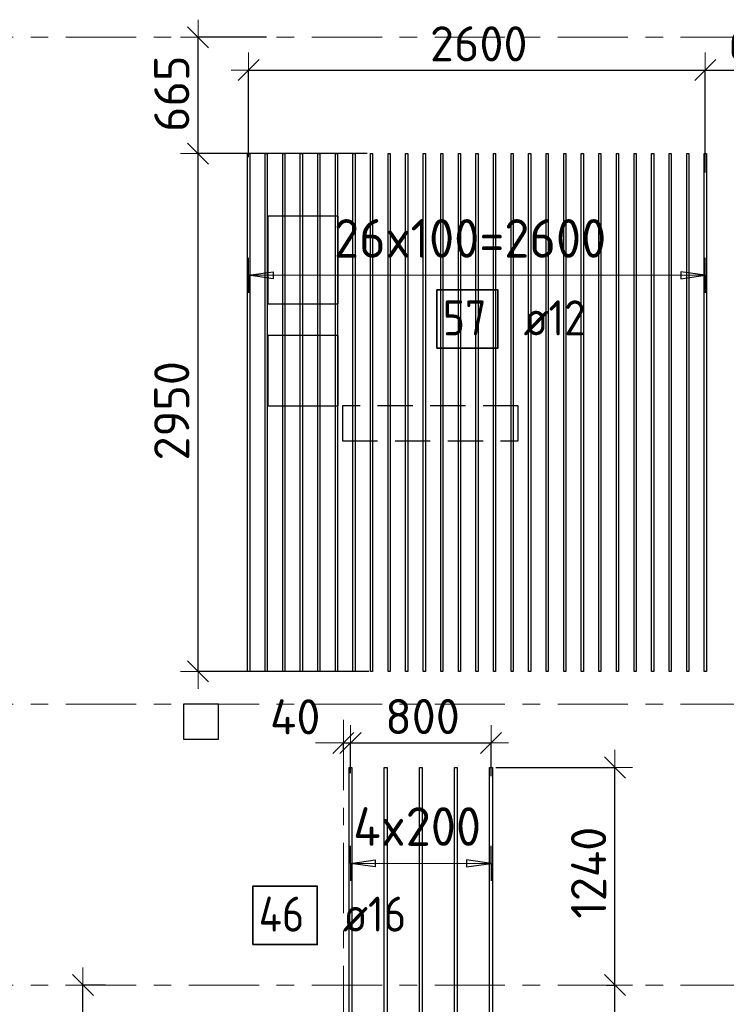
# Model space of a CAD drawing. Header units: metres. Extents: x -38 to 107, y -15 to 21.
# Tile 45 of 89: x 53.11 to 57.13, y 7.29 to 12.9. Entities that reach past the tile are written whole.
import ezdxf

# ---------------------------------------------------------------- set-up
doc = ezdxf.new("R2010")
doc.units = ezdxf.units.M
doc.header["$PDMODE"] = 65
for name, pattern in [('______11', [0.5, 0.4, -0.05, 0, -0.05]), ('______2', [0.27, 0.2, -0.07]), ('______5', [1.1, 0.8, -0.1, 0.1, -0.1])]:
    doc.linetypes.add(name, pattern=pattern)
for name, color, linetype, lineweight in [('XR$2$Осевая линия (1)', 7, '______5', 13), ('XR$3$Перекрытие (1)', 7, 'Continuous', 35), ('XR$3$Размерная линия (1)', 7, 'Continuous', 13)]:
    doc.layers.add(name, color=color, linetype=linetype, lineweight=lineweight)
for name, color, linetype, lineweight, true_color in [('XR$3$Арм.стержн.Доп. Арм верхн.зоны Х', 7, 'Continuous', 35, 0x8c8cff), ('XR$3$Арм.стержн.Доп. Арм. верхн.зоны У', 7, 'Continuous', 35, 0x739641), ('XR$5$Стена_ бетон несущ.', 7, 'Continuous', 70, 0xb4b496)]:
    doc.layers.add(name, color=color, linetype=linetype, lineweight=lineweight, true_color=true_color)
doc.styles.add('ISOCPEUR', font='txt')
doc.dimstyles.new('DIMSTYLE_3', dxfattribs={"dimtxt": 0.2, "dimasz": 0.2, "dimexe": 0, "dimexo": 0, "dimgap": 0.1, "dimtad": 2, "dimdec": 0, "dimlfac": 1000, "dimrnd": 5, "dimzin": 12, "dimdsep": 46, "dimtxsty": 'ISOCPEUR', "dimblk1": 'ALL_ML_STRICH', "dimblk2": 'ALL_ML_STRICH', "dimsah": 1, "dimcen": 0, "dimclrd": 7, "dimclre": 256, "dimclrt": 7, "dimadec": 0, "dimazin": 0, "dimtfac": 1, "dimtdec": 0, "dimtix": 1, "dimtmove": 2, "dimatfit": 3, "dimfxl": 0, "dimtzin": 0, "dimlwd": 0, "dimlwe": -3, "dimarcsym": 0})
doc.dimstyles.new('DIMSTYLE_6', dxfattribs={"dimtxt": 0.2, "dimasz": 0.2, "dimexe": 0, "dimexo": 0, "dimgap": 0.1, "dimtad": 2, "dimdec": 0, "dimlfac": 1000, "dimrnd": 5, "dimzin": 12, "dimdsep": 46, "dimtxsty": 'ISOCPEUR', "dimblk1": 'ALL_ML_STRICH', "dimblk2": 'ALL_ML_STRICH', "dimsah": 1, "dimcen": 0, "dimclrd": 7, "dimclre": 256, "dimclrt": 7, "dimadec": 0, "dimazin": 0, "dimtfac": 1, "dimtdec": 0, "dimtix": 1, "dimtmove": 2, "dimatfit": 3, "dimfxl": 0, "dimtvp": 1.2, "dimtzin": 0, "dimlwd": 0, "dimlwe": -3, "dimarcsym": 0})

# ---------------------------------------------------------------- blocks, each defined once
blk = doc.blocks.new('ALL_ML_STRICH')
at = {"color": 0, "linetype": 'ByBlock', "lineweight": -2}
for p, q in [((-0.3, -0.3), (0.3, 0.3)), ((0, -0.5), (0, 0.5)), ((-1, 0), (0.5, 0))]:
    blk.add_line(p, q, dxfattribs=at)
blk = doc.blocks.new('*D292')
at = {"layer": 'DEFPOINTS', "color": 7, "linetype": 'Continuous', "lineweight": 13, "transparency": 33554687}
for p in [(56.4289, 7.4), (55.7986, 6.6395), (56.4961, 6.6395)]:
    blk.add_point(p, dxfattribs=at)
at = {"layer": 'XR$3$Размерная линия (1)', "color": 9, "linetype": 'Continuous', "lineweight": -2, "true_color": 0xc7c7c7, "transparency": 33554687}
for p, q in [((56.4489, 7.4), (56.4961, 7.4)), ((55.8186, 6.6395), (56.4961, 6.6395))]:
    blk.add_line(p, q, dxfattribs=at)
at = {"layer": 'XR$3$Размерная линия (1)', "color": 7, "linetype": 'Continuous', "lineweight": -2, "transparency": 33554687}
blk.add_line((56.4961, 6.6395), (56.4961, 7.4), dxfattribs=at)
at = {"layer": 'XR$3$Размерная линия (1)', "color": 7, "linetype": 'Continuous', "lineweight": 13, "transparency": 33554687, "xscale": 0.2, "yscale": 0.2, "zscale": 0.2}
for p, rotation in [((56.4961, 7.4), 90), ((56.4961, 6.6395), 270)]:
    blk.add_blockref('ALL_ML_STRICH', p, dxfattribs=dict(at, rotation=rotation))
at = {"layer": 'XR$3$Размерная линия (1)', "color": 7, "linetype": 'Continuous', "lineweight": 13, "transparency": 33554687, "insert": (56.3461, 7.0298), "char_height": 0.2, "width": 0.6, "attachment_point": 5, "rotation": 90, "style": 'ISOCPEUR'}
blk.add_mtext('\\A1;{760}', dxfattribs=at)
blk = doc.blocks.new('*D293')
at = {"layer": 'DEFPOINTS', "color": 7, "linetype": 'Continuous', "lineweight": 13, "transparency": 33554687}
for p in [(55.7986, 8.6395), (56.4289, 7.4), (56.4961, 7.4)]:
    blk.add_point(p, dxfattribs=at)
at = {"layer": 'XR$3$Размерная линия (1)', "color": 9, "linetype": 'Continuous', "lineweight": -2, "true_color": 0xc7c7c7, "transparency": 33554687}
for p, q in [((55.8186, 8.6395), (56.4961, 8.6395)), ((56.4489, 7.4), (56.4961, 7.4))]:
    blk.add_line(p, q, dxfattribs=at)
at = {"layer": 'XR$3$Размерная линия (1)', "color": 7, "linetype": 'Continuous', "lineweight": -2, "transparency": 33554687}
blk.add_line((56.4961, 7.4), (56.4961, 8.6395), dxfattribs=at)
at = {"layer": 'XR$3$Размерная линия (1)', "color": 7, "linetype": 'Continuous', "lineweight": 13, "transparency": 33554687, "xscale": 0.2, "yscale": 0.2, "zscale": 0.2}
for p, rotation in [((56.4961, 8.6395), 90), ((56.4961, 7.4), 270)]:
    blk.add_blockref('ALL_ML_STRICH', p, dxfattribs=dict(at, rotation=rotation))
at = {"layer": 'XR$3$Размерная линия (1)', "color": 7, "linetype": 'Continuous', "lineweight": 13, "transparency": 33554687, "insert": (56.3461, 8.0398), "char_height": 0.2, "width": 0.8, "attachment_point": 5, "rotation": 90, "style": 'ISOCPEUR'}
blk.add_mtext('\\A1;{1240}', dxfattribs=at)
blk = doc.blocks.new('*D302')
at = {"layer": 'DEFPOINTS', "color": 7, "linetype": 'Continuous', "lineweight": 13, "transparency": 33554687}
for p in [(53.615, 7.4), (53.4673, 6.6752), (54.4501, 6.6752)]:
    blk.add_point(p, dxfattribs=at)
at = {"layer": 'XR$3$Размерная линия (1)', "color": 9, "linetype": 'Continuous', "lineweight": -2, "true_color": 0xc7c7c7, "transparency": 33554687}
for p, q in [((53.595, 7.4), (53.4673, 7.4)), ((54.4301, 6.6752), (53.4673, 6.6752))]:
    blk.add_line(p, q, dxfattribs=at)
at = {"layer": 'XR$3$Размерная линия (1)', "color": 7, "linetype": 'Continuous', "lineweight": -2, "transparency": 33554687}
blk.add_line((53.4673, 6.6752), (53.4673, 7.4), dxfattribs=at)
at = {"layer": 'XR$3$Размерная линия (1)', "color": 7, "linetype": 'Continuous', "lineweight": 13, "transparency": 33554687, "xscale": 0.2, "yscale": 0.2, "zscale": 0.2}
for p, rotation in [((53.4673, 7.4), 90), ((53.4673, 6.6752), 270)]:
    blk.add_blockref('ALL_ML_STRICH', p, dxfattribs=dict(at, rotation=rotation))
at = {"layer": 'XR$3$Размерная линия (1)', "color": 7, "linetype": 'Continuous', "lineweight": 13, "transparency": 33554687, "insert": (53.3173, 7.0476), "char_height": 0.2, "width": 0.6, "attachment_point": 5, "rotation": 90, "style": 'ISOCPEUR'}
blk.add_mtext('\\A1;{725}', dxfattribs=at)
blk = doc.blocks.new('*D325')
at = {"layer": 'DEFPOINTS', "color": 7, "linetype": 'Continuous', "lineweight": 13, "transparency": 33554687}
for p in [(54.95, 8.7797), (54.95, 8.7228), (54.9906, 8.5871)]:
    blk.add_point(p, dxfattribs=at)
at = {"layer": 'XR$3$Размерная линия (1)', "color": 9, "linetype": 'Continuous', "lineweight": -2, "true_color": 0xc7c7c7, "transparency": 33554687}
for p, q in [((54.95, 8.7428), (54.95, 8.7797)), ((54.9906, 8.6071), (54.9906, 8.7797))]:
    blk.add_line(p, q, dxfattribs=at)
at = {"layer": 'XR$3$Размерная линия (1)', "color": 7, "linetype": 'Continuous', "lineweight": -2, "transparency": 33554687}
blk.add_line((54.95, 8.7797), (54.9906, 8.7797), dxfattribs=at)
at = {"layer": 'XR$3$Размерная линия (1)', "color": 7, "linetype": 'Continuous', "lineweight": 13, "transparency": 33554687, "xscale": 0.2, "yscale": 0.2, "zscale": 0.2}
blk.add_blockref('ALL_ML_STRICH', (54.9906, 8.7797), dxfattribs=at)
at = {"layer": 'XR$3$Размерная линия (1)', "color": 7, "linetype": 'Continuous', "lineweight": 13, "transparency": 33554687, "xscale": 0.2, "yscale": 0.2, "zscale": 0.2, "rotation": 180}
blk.add_blockref('ALL_ML_STRICH', (54.95, 8.7797), dxfattribs=at)
at = {"layer": 'XR$3$Размерная линия (1)', "color": 7, "linetype": 'Continuous', "lineweight": 13, "transparency": 33554687, "insert": (54.6756, 8.928), "char_height": 0.2, "width": 0.4, "attachment_point": 5, "style": 'ISOCPEUR'}
blk.add_mtext('\\A1;{40}', dxfattribs=at)
blk = doc.blocks.new('*D326')
at = {"layer": 'DEFPOINTS', "color": 7, "linetype": 'Continuous', "lineweight": 13, "transparency": 33554687}
for p in [(54.9906, 8.7797), (54.9906, 8.5871), (55.7906, 8.5696)]:
    blk.add_point(p, dxfattribs=at)
at = {"layer": 'XR$3$Размерная линия (1)', "color": 9, "linetype": 'Continuous', "lineweight": -2, "true_color": 0xc7c7c7, "transparency": 33554687}
for p, q in [((54.9906, 8.6071), (54.9906, 8.7797)), ((55.7906, 8.5896), (55.7906, 8.7797))]:
    blk.add_line(p, q, dxfattribs=at)
at = {"layer": 'XR$3$Размерная линия (1)', "color": 7, "linetype": 'Continuous', "lineweight": -2, "transparency": 33554687}
blk.add_line((54.9906, 8.7797), (55.7906, 8.7797), dxfattribs=at)
at = {"layer": 'XR$3$Размерная линия (1)', "color": 7, "linetype": 'Continuous', "lineweight": 13, "transparency": 33554687, "xscale": 0.2, "yscale": 0.2, "zscale": 0.2, "rotation": 180}
blk.add_blockref('ALL_ML_STRICH', (54.9906, 8.7797), dxfattribs=at)
at = {"layer": 'XR$3$Размерная линия (1)', "color": 7, "linetype": 'Continuous', "lineweight": 13, "transparency": 33554687, "xscale": 0.2, "yscale": 0.2, "zscale": 0.2}
blk.add_blockref('ALL_ML_STRICH', (55.7906, 8.7797), dxfattribs=at)
at = {"layer": 'XR$3$Размерная линия (1)', "color": 7, "linetype": 'Continuous', "lineweight": 13, "transparency": 33554687, "insert": (55.4006, 8.9297), "char_height": 0.2, "width": 0.6, "attachment_point": 5, "style": 'ISOCPEUR'}
blk.add_mtext('\\A1;{800}', dxfattribs=at)
blk = doc.blocks.new('*D370')
at = {"layer": 'DEFPOINTS', "color": 7, "linetype": 'Continuous', "lineweight": 13, "transparency": 33554687}
for p in [(55.1054, 12.1367), (54.1228, 9.1867), (55.114, 9.1867)]:
    blk.add_point(p, dxfattribs=at)
at = {"layer": 'XR$3$Размерная линия (1)', "color": 9, "linetype": 'Continuous', "lineweight": -2, "true_color": 0xc7c7c7, "transparency": 33554687}
for p, q in [((55.0854, 12.1367), (54.1228, 12.1367)), ((55.094, 9.1867), (54.1228, 9.1867))]:
    blk.add_line(p, q, dxfattribs=at)
at = {"layer": 'XR$3$Размерная линия (1)', "color": 7, "linetype": 'Continuous', "lineweight": -2, "transparency": 33554687}
blk.add_line((54.1228, 9.1867), (54.1228, 12.1367), dxfattribs=at)
at = {"layer": 'XR$3$Размерная линия (1)', "color": 7, "linetype": 'Continuous', "lineweight": 13, "transparency": 33554687, "xscale": 0.2, "yscale": 0.2, "zscale": 0.2}
for p, rotation in [((54.1228, 12.1367), 90), ((54.1228, 9.1867), 270)]:
    blk.add_blockref('ALL_ML_STRICH', p, dxfattribs=dict(at, rotation=rotation))
at = {"layer": 'XR$3$Размерная линия (1)', "color": 7, "linetype": 'Continuous', "lineweight": 13, "transparency": 33554687, "insert": (53.9728, 10.6717), "char_height": 0.2, "width": 0.8, "attachment_point": 5, "rotation": 90, "style": 'ISOCPEUR'}
blk.add_mtext('\\A1;{2950}', dxfattribs=at)
blk = doc.blocks.new('*D371')
at = {"layer": 'DEFPOINTS', "color": 7, "linetype": 'Continuous', "lineweight": 13, "transparency": 33554687}
for p in [(54.5325, 12.8), (54.1228, 12.1367), (55.1054, 12.1367)]:
    blk.add_point(p, dxfattribs=at)
at = {"layer": 'XR$3$Размерная линия (1)', "color": 9, "linetype": 'Continuous', "lineweight": -2, "true_color": 0xc7c7c7, "transparency": 33554687}
for p, q in [((54.5125, 12.8), (54.1228, 12.8)), ((55.0854, 12.1367), (54.1228, 12.1367))]:
    blk.add_line(p, q, dxfattribs=at)
at = {"layer": 'XR$3$Размерная линия (1)', "color": 7, "linetype": 'Continuous', "lineweight": -2, "transparency": 33554687}
blk.add_line((54.1228, 12.1367), (54.1228, 12.8), dxfattribs=at)
at = {"layer": 'XR$3$Размерная линия (1)', "color": 7, "linetype": 'Continuous', "lineweight": 13, "transparency": 33554687, "xscale": 0.2, "yscale": 0.2, "zscale": 0.2}
for p, rotation in [((54.1228, 12.8), 90), ((54.1228, 12.1367), 270)]:
    blk.add_blockref('ALL_ML_STRICH', p, dxfattribs=dict(at, rotation=rotation))
at = {"layer": 'XR$3$Размерная линия (1)', "color": 7, "linetype": 'Continuous', "lineweight": 13, "transparency": 33554687, "insert": (53.9728, 12.4783), "char_height": 0.2, "width": 0.6, "attachment_point": 5, "rotation": 90, "style": 'ISOCPEUR'}
blk.add_mtext('\\A1;{665}', dxfattribs=at)
blk = doc.blocks.new('*D372')
at = {"layer": 'DEFPOINTS', "color": 7, "linetype": 'Continuous', "lineweight": 13, "transparency": 33554687}
for p in [(54.4106, 12.6126), (54.4106, 12.0975), (57.0106, 12.0094)]:
    blk.add_point(p, dxfattribs=at)
at = {"layer": 'XR$3$Размерная линия (1)', "color": 9, "linetype": 'Continuous', "lineweight": -2, "true_color": 0xc7c7c7, "transparency": 33554687}
for p, q in [((54.4106, 12.1175), (54.4106, 12.6126)), ((57.0106, 12.0294), (57.0106, 12.6126))]:
    blk.add_line(p, q, dxfattribs=at)
at = {"layer": 'XR$3$Размерная линия (1)', "color": 7, "linetype": 'Continuous', "lineweight": -2, "transparency": 33554687}
blk.add_line((54.4106, 12.6126), (57.0106, 12.6126), dxfattribs=at)
at = {"layer": 'XR$3$Размерная линия (1)', "color": 7, "linetype": 'Continuous', "lineweight": 13, "transparency": 33554687, "xscale": 0.2, "yscale": 0.2, "zscale": 0.2, "rotation": 180}
blk.add_blockref('ALL_ML_STRICH', (54.4106, 12.6126), dxfattribs=at)
at = {"layer": 'XR$3$Размерная линия (1)', "color": 7, "linetype": 'Continuous', "lineweight": 13, "transparency": 33554687, "xscale": 0.2, "yscale": 0.2, "zscale": 0.2}
blk.add_blockref('ALL_ML_STRICH', (57.0106, 12.6126), dxfattribs=at)
at = {"layer": 'XR$3$Размерная линия (1)', "color": 7, "linetype": 'Continuous', "lineweight": 13, "transparency": 33554687, "insert": (55.7206, 12.7626), "char_height": 0.2, "width": 0.8, "attachment_point": 5, "style": 'ISOCPEUR'}
blk.add_mtext('\\A1;{2600}', dxfattribs=at)
blk = doc.blocks.new('*D373')
at = {"layer": 'DEFPOINTS', "color": 7, "linetype": 'Continuous', "lineweight": 13, "transparency": 33554687}
for p in [(57.0106, 12.6126), (57.6959, 12.1634), (57.0106, 12.0094)]:
    blk.add_point(p, dxfattribs=at)
at = {"layer": 'XR$3$Размерная линия (1)', "color": 9, "linetype": 'Continuous', "lineweight": -2, "true_color": 0xc7c7c7, "transparency": 33554687}
for p, q in [((57.0106, 12.0294), (57.0106, 12.6126)), ((57.6959, 12.1834), (57.6959, 12.6126))]:
    blk.add_line(p, q, dxfattribs=at)
at = {"layer": 'XR$3$Размерная линия (1)', "color": 7, "linetype": 'Continuous', "lineweight": -2, "transparency": 33554687}
blk.add_line((57.0106, 12.6126), (57.6959, 12.6126), dxfattribs=at)
at = {"layer": 'XR$3$Размерная линия (1)', "color": 7, "linetype": 'Continuous', "lineweight": 13, "transparency": 33554687, "xscale": 0.2, "yscale": 0.2, "zscale": 0.2, "rotation": 180}
blk.add_blockref('ALL_ML_STRICH', (57.0106, 12.6126), dxfattribs=at)
at = {"layer": 'XR$3$Размерная линия (1)', "color": 7, "linetype": 'Continuous', "lineweight": 13, "transparency": 33554687, "xscale": 0.2, "yscale": 0.2, "zscale": 0.2}
blk.add_blockref('ALL_ML_STRICH', (57.6959, 12.6126), dxfattribs=at)
at = {"layer": 'XR$3$Размерная линия (1)', "color": 7, "linetype": 'Continuous', "lineweight": 13, "transparency": 33554687, "insert": (57.3632, 12.7626), "char_height": 0.2, "width": 0.6, "attachment_point": 5, "style": 'ISOCPEUR'}
blk.add_mtext('\\A1;{685}', dxfattribs=at)

msp = doc.modelspace()

# ---------------------------------------------------------------- linework, layer by layer
at = {"layer": 'XR$2$Осевая линия (1)', "color": 253, "linetype": '______11', "lineweight": 13, "true_color": 0xa0a0a0, "transparency": 33554687}
for p, q in [((-2.63, 12.8), (62.6, 12.8)), ((-2.63, 9), (62.6, 9)), ((54.95, -3.39), (54.95, 8.98)), ((-2.63, 7.4), (62.6, 7.4))]:
    msp.add_line(p, q, dxfattribs=at)
at = {"layer": 'XR$3$Арм.стержн.Доп. Арм верхн.зоны Х', "color": 253, "linetype": 'Continuous', "lineweight": -3, "true_color": 0xa0a0a0, "transparency": 33554687}
for p, q in [((54.4106, 11.444), (54.4106, 11.544)), ((57.0106, 11.444), (57.0106, 11.544)), ((54.4106, 11.444), (54.4106, 11.344)), ((57.0106, 11.444), (57.0106, 11.344))]:
    msp.add_line(p, q, dxfattribs=at)
at = {"layer": 'XR$3$Арм.стержн.Доп. Арм верхн.зоны Х', "color": 7, "linetype": 'Continuous', "lineweight": 25, "transparency": 33554687}
for p, q in [((54.4106, 11.444), (54.5506, 11.464)), ((54.5506, 11.464), (54.5506, 11.424)), ((57.0106, 11.444), (56.8706, 11.464)), ((56.8706, 11.464), (56.8706, 11.424)), ((54.5506, 11.424), (54.4106, 11.444)), ((56.8706, 11.424), (57.0106, 11.444))]:
    msp.add_line(p, q, dxfattribs=at)
at = {"layer": 'XR$3$Арм.стержн.Доп. Арм верхн.зоны Х', "color": 7, "linetype": 'Continuous', "lineweight": 13, "transparency": 33554687}
for p, q in [((54.4106, 11.444), (54.4106, 11.444)), ((57.0106, 11.444), (57.0106, 11.444))]:
    msp.add_line(p, q, dxfattribs=at)
at = {"layer": 'XR$3$Арм.стержн.Доп. Арм верхн.зоны Х', "color": 34, "linetype": 'Continuous', "lineweight": 25, "transparency": 33554687}
for points in [[(54.4046, 9.1867), (54.4046, 12.1367), (54.4166, 12.1367), (54.4166, 9.1867), (54.4046, 9.1867)], [(54.5046, 9.1867), (54.5046, 12.1367), (54.5166, 12.1367), (54.5166, 9.1867), (54.5046, 9.1867)], [(54.6046, 9.1867), (54.6046, 12.1367), (54.6166, 12.1367), (54.6166, 9.1867), (54.6046, 9.1867)], [(54.7046, 9.1867), (54.7046, 12.1367), (54.7166, 12.1367), (54.7166, 9.1867), (54.7046, 9.1867)], [(54.8046, 9.1867), (54.8046, 12.1367), (54.8166, 12.1367), (54.8166, 9.1867), (54.8046, 9.1867)], [(54.9046, 9.1867), (54.9046, 12.1367), (54.9166, 12.1367), (54.9166, 9.1867), (54.9046, 9.1867)], [(55.0046, 9.1867), (55.0046, 12.1367), (55.0166, 12.1367), (55.0166, 9.1867), (55.0046, 9.1867)], [(55.1046, 9.1867), (55.1046, 12.1367), (55.1166, 12.1367), (55.1166, 9.1867), (55.1046, 9.1867)], [(55.2046, 9.1867), (55.2046, 12.1367), (55.2166, 12.1367), (55.2166, 9.1867), (55.2046, 9.1867)], [(55.3046, 9.1867), (55.3046, 12.1367), (55.3166, 12.1367), (55.3166, 9.1867), (55.3046, 9.1867)], [(55.4046, 9.1867), (55.4046, 12.1367), (55.4166, 12.1367), (55.4166, 9.1867), (55.4046, 9.1867)], [(55.5046, 9.1867), (55.5046, 12.1367), (55.5166, 12.1367), (55.5166, 9.1867), (55.5046, 9.1867)], [(55.6046, 9.1867), (55.6046, 12.1367), (55.6166, 12.1367), (55.6166, 9.1867), (55.6046, 9.1867)], [(55.7046, 9.1867), (55.7046, 12.1367), (55.7166, 12.1367), (55.7166, 9.1867), (55.7046, 9.1867)], [(55.8046, 9.1867), (55.8046, 12.1367), (55.8166, 12.1367), (55.8166, 9.1867), (55.8046, 9.1867)], [(55.9046, 9.1867), (55.9046, 12.1367), (55.9166, 12.1367), (55.9166, 9.1867), (55.9046, 9.1867)], [(56.0046, 9.1867), (56.0046, 12.1367), (56.0166, 12.1367), (56.0166, 9.1867), (56.0046, 9.1867)], [(56.1046, 9.1867), (56.1046, 12.1367), (56.1166, 12.1367), (56.1166, 9.1867), (56.1046, 9.1867)], [(56.2046, 9.1867), (56.2046, 12.1367), (56.2166, 12.1367), (56.2166, 9.1867), (56.2046, 9.1867)], [(56.3046, 9.1867), (56.3046, 12.1367), (56.3166, 12.1367), (56.3166, 9.1867), (56.3046, 9.1867)], [(56.4046, 9.1867), (56.4046, 12.1367), (56.4166, 12.1367), (56.4166, 9.1867), (56.4046, 9.1867)], [(56.5046, 9.1867), (56.5046, 12.1367), (56.5166, 12.1367), (56.5166, 9.1867), (56.5046, 9.1867)], [(56.6046, 9.1867), (56.6046, 12.1367), (56.6166, 12.1367), (56.6166, 9.1867), (56.6046, 9.1867)], [(56.7046, 9.1867), (56.7046, 12.1367), (56.7166, 12.1367), (56.7166, 9.1867), (56.7046, 9.1867)], [(56.8046, 9.1867), (56.8046, 12.1367), (56.8166, 12.1367), (56.8166, 9.1867), (56.8046, 9.1867)], [(56.9046, 9.1867), (56.9046, 12.1367), (56.9166, 12.1367), (56.9166, 9.1867), (56.9046, 9.1867)], [(57.0046, 9.1867), (57.0046, 12.1367), (57.0166, 12.1367), (57.0166, 9.1867), (57.0046, 9.1867)]]:
    msp.add_lwpolyline(points, dxfattribs=at)
at = {"layer": 'XR$3$Арм.стержн.Доп. Арм верхн.зоны Х', "color": 7, "linetype": 'Continuous', "lineweight": 13, "transparency": 33554687}
msp.add_lwpolyline([(54.4106, 11.444), (54.6976, 11.444), (54.6976, 11.444), (57.0106, 11.444)], dxfattribs=at)
at = {"layer": 'XR$3$Арм.стержн.Доп. Арм верхн.зоны Х', "color": 7, "linetype": 'Continuous', "lineweight": 35, "transparency": 33554687}
msp.add_lwpolyline([(55.4825, 11.0277), (55.8292, 11.0277), (55.8292, 11.361), (55.4825, 11.361), (55.4825, 11.0277)], dxfattribs=at)
at = {"layer": 'XR$3$Арм.стержн.Доп. Арм. верхн.зоны У', "color": 253, "linetype": 'Continuous', "lineweight": -3, "true_color": 0xa0a0a0, "transparency": 33554687}
for p, q in [((54.9906, 8.093), (54.9906, 8.193)), ((55.7906, 8.093), (55.7906, 8.193)), ((54.9906, 8.093), (54.9906, 7.993)), ((55.7906, 8.093), (55.7906, 7.993))]:
    msp.add_line(p, q, dxfattribs=at)
at = {"layer": 'XR$3$Арм.стержн.Доп. Арм. верхн.зоны У', "color": 7, "linetype": 'Continuous', "lineweight": 25, "transparency": 33554687}
for p, q in [((54.9906, 8.093), (55.1306, 8.113)), ((55.1306, 8.073), (54.9906, 8.093)), ((55.1306, 8.113), (55.1306, 8.073)), ((55.7906, 8.093), (55.6506, 8.113)), ((55.6506, 8.113), (55.6506, 8.073)), ((55.6506, 8.073), (55.7906, 8.093))]:
    msp.add_line(p, q, dxfattribs=at)
at = {"layer": 'XR$3$Арм.стержн.Доп. Арм. верхн.зоны У', "color": 7, "linetype": 'Continuous', "lineweight": 13, "transparency": 33554687}
for p, q in [((54.9906, 8.093), (54.9906, 8.093)), ((54.9906, 8.093), (55.7906, 8.093)), ((55.7906, 8.093), (55.7906, 8.093))]:
    msp.add_line(p, q, dxfattribs=at)
at = {"layer": 'XR$3$Арм.стержн.Доп. Арм. верхн.зоны У', "color": 7, "linetype": 'Continuous', "lineweight": 25, "transparency": 33554687}
for points in [[(54.9826, 6.6395), (54.9826, 8.6395), (54.9986, 8.6395), (54.9986, 6.6395), (54.9826, 6.6395)], [(55.1826, 6.6395), (55.1826, 8.6395), (55.1986, 8.6395), (55.1986, 6.6395), (55.1826, 6.6395)], [(55.3826, 6.6395), (55.3826, 8.6395), (55.3986, 8.6395), (55.3986, 6.6395), (55.3826, 6.6395)], [(55.5826, 6.6395), (55.5826, 8.6395), (55.5986, 8.6395), (55.5986, 6.6395), (55.5826, 6.6395)], [(55.7826, 6.6395), (55.7826, 8.6395), (55.7986, 8.6395), (55.7986, 6.6395), (55.7826, 6.6395)]]:
    msp.add_lwpolyline(points, dxfattribs=at)
at = {"layer": 'XR$3$Арм.стержн.Доп. Арм. верхн.зоны У', "color": 7, "linetype": 'Continuous', "lineweight": 35, "transparency": 33554687}
msp.add_lwpolyline([(54.4346, 7.6307), (54.8012, 7.6307), (54.8012, 7.9641), (54.4346, 7.9641), (54.4346, 7.6307)], dxfattribs=at)
at = {"layer": 'XR$3$Перекрытие (1)', "color": 7, "linetype": 'Continuous', "lineweight": 25, "transparency": 33554687}
for p, q in [((54.5206, 11.7803), (54.5206, 11.2803)), ((54.9206, 11.7803), (54.5206, 11.7803)), ((54.9206, 11.2803), (54.9206, 11.7803)), ((54.5206, 11.2803), (54.9206, 11.2803)), ((54.5206, 11.1002), (54.5206, 10.7002)), ((54.9206, 11.1002), (54.5206, 11.1002)), ((54.9206, 10.7002), (54.9206, 11.1002)), ((54.5206, 10.7002), (54.9206, 10.7002)), ((54.04, 9.0002), (54.04, 8.8003)), ((54.24, 9.0002), (54.04, 9.0002)), ((54.24, 8.8003), (54.24, 9.0002)), ((54.04, 8.8003), (54.24, 8.8003))]:
    msp.add_line(p, q, dxfattribs=at)
at = {"layer": 'XR$5$Стена_ бетон несущ.', "color": 253, "linetype": '______2', "lineweight": -3, "true_color": 0xa0a0a0, "transparency": 33554687}
for p, q in [((55.025, 10.7), (54.945, 10.7)), ((54.945, 10.7), (54.945, 10.5)), ((55.945, 10.7), (55.025, 10.7)), ((55.945, 10.5), (55.945, 10.7)), ((54.945, 10.5), (55.945, 10.5))]:
    msp.add_line(p, q, dxfattribs=at)

# ---------------------------------------------------------------- texts
at = {"layer": 'XR$3$Арм.стержн.Доп. Арм верхн.зоны Х', "color": 7, "linetype": 'Continuous', "lineweight": 13, "transparency": 33554687, "insert": (54.8966, 11.544), "char_height": 0.22, "width": 1.753129, "attachment_point": 7, "style": 'ISOCPEUR'}
msp.add_mtext('\\W0.95;26x100=2600', dxfattribs=at)
at = {"layer": 'XR$3$Арм.стержн.Доп. Арм верхн.зоны Х', "color": 7, "linetype": 'Continuous', "lineweight": 25, "transparency": 33554687, "char_height": 0.2, "attachment_point": 7, "style": 'ISOCPEUR'}
for s, insert, width in [('\\W0.87;57', (55.5159, 11.101), 0.367208), ('\\W0.89; ø12 ', (55.8625, 11.101), 0.749105)]:
    msp.add_mtext(s, dxfattribs=dict(at, insert=insert, width=width))
at = {"layer": 'XR$3$Арм.стержн.Доп. Арм. верхн.зоны У', "color": 7, "linetype": 'Continuous', "lineweight": 13, "transparency": 33554687, "insert": (55.0056, 8.193), "char_height": 0.22, "width": 0.895564, "attachment_point": 7, "style": 'ISOCPEUR'}
msp.add_mtext('\\W0.95;4x200', dxfattribs=at)
at = {"layer": 'XR$3$Арм.стержн.Доп. Арм. верхн.зоны У', "color": 7, "linetype": 'Continuous', "lineweight": 25, "transparency": 33554687, "char_height": 0.2, "attachment_point": 7, "style": 'ISOCPEUR'}
for s, insert, width in [('\\W0.88;46', (54.4679, 7.7041), 0.387995), ('\\W0.89; ø16 ', (54.8346, 7.7041), 0.749105)]:
    msp.add_mtext(s, dxfattribs=dict(at, insert=insert, width=width))

# ---------------------------------------------------------------- dimensions: what is measured, and where the dimension line sits
at = {"layer": 'XR$3$Размерная линия (1)', "color": 7, "linetype": 'Continuous', "lineweight": 13, "transparency": 33554687}
for base, p1, p2, picture, middle in [((54.1228, 12.8), (55.0854, 12.1367), (54.5125, 12.8), '*D371', (53.9728, 12.4783)), ((54.1228, 12.1367), (55.094, 9.1867), (55.0854, 12.1367), '*D370', (53.9728, 10.6717)), ((56.49611, 8.63951), (56.44888, 7.4), (55.81857, 8.63951), '*D293', (56.34611, 8.03975)), ((53.4673, 7.4), (54.4301, 6.6752), (53.595, 7.4), '*D302', (53.3173, 7.0476)), ((56.49611, 7.4), (55.81857, 6.63951), (56.44888, 7.4), '*D292', (56.34611, 7.02975))]:
    dim = msp.add_linear_dim(base=base, p1=p1, p2=p2, angle=90, dimstyle='DIMSTYLE_3', override={"dimpost": '<>', "dimclrd": 7, "dimclre": 9, "dimclrt": 7, "dimlwd": 0, "dimlwe": 65533}, dxfattribs=at)
    dim.commit()
    dim.dimension.update_dxf_attribs({"geometry": picture, "text_midpoint": middle, "dimtype": 160})
for base, p1, p2, dimstyle, picture, middle in [((57.0106, 12.6126), (54.4106, 12.1175), (57.0106, 12.0294), 'DIMSTYLE_3', '*D372', (55.7206, 12.7626)), ((57.6959, 12.6126), (57.0106, 12.0294), (57.6959, 12.1834), 'DIMSTYLE_3', '*D373', (57.3632, 12.7626)), ((54.9906, 8.7797), (54.95, 8.7428), (54.9906, 8.6071), 'DIMSTYLE_6', '*D325', (54.6756, 8.928)), ((55.7906, 8.7797), (54.9906, 8.6071), (55.7906, 8.5896), 'DIMSTYLE_3', '*D326', (55.4006, 8.9297))]:
    dim = msp.add_linear_dim(base=base, p1=p1, p2=p2, dimstyle=dimstyle, override={"dimpost": '<>', "dimclrd": 7, "dimclre": 9, "dimclrt": 7, "dimlwd": 0, "dimlwe": 65533}, dxfattribs=at)
    dim.commit()
    dim.dimension.update_dxf_attribs({"geometry": picture, "text_midpoint": middle, "dimtype": 160})

doc.saveas('drawing.dxf')
